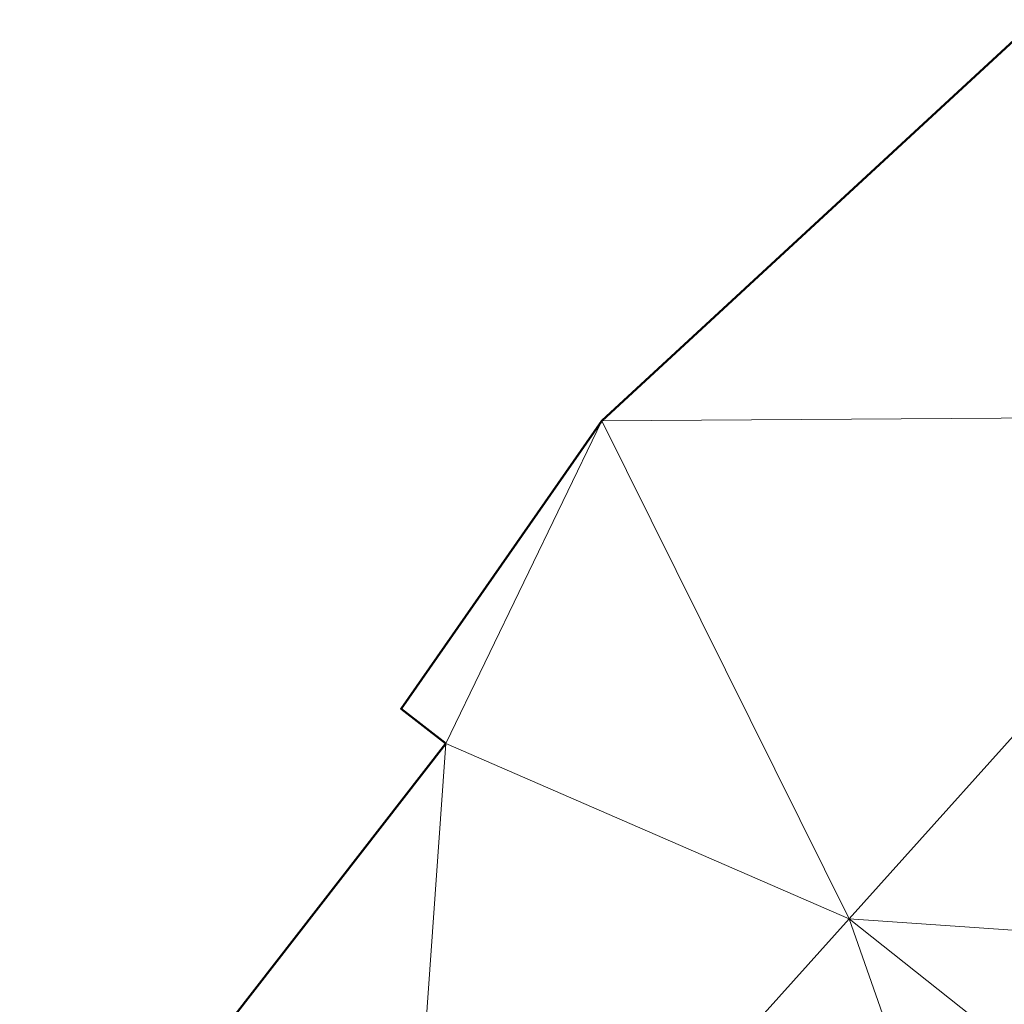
# Model space of a CAD drawing. Header units: metres. Extents: x 3490451 to 6981510, y 5754235 to 11509207.
# Tile 9 of 77: x 3490539 to 3490548, y 5754386 to 5754395. Entities that reach past the tile are written whole.
import ezdxf

# ---------------------------------------------------------------- set-up
doc = ezdxf.new("R2010")
doc.units = ezdxf.units.M
doc.layers.add('Kartierung-05$0$$VERB', color=7, linetype='Continuous', lineweight=18, true_color=0x82563a)

msp = doc.modelspace()

# ---------------------------------------------------------------- linework, layer by layer
at = {"layer": 'Kartierung-05$0$$VERB', "color": 1, "lineweight": 50, "ltscale": 0.02}
msp.add_lwpolyline([(3490548.355, 5754394.901), (3490544.515, 5754391.357), (3490542.7402, 5754388.8128), (3490543.135, 5754388.506), (3490539.369, 5754383.659)], dxfattribs=at)
at = {"layer": 'Kartierung-05$0$$VERB'}
for points in [[(3490550.691, 5754391.398, 164.996), (3490544.515, 5754391.357, 166.762), (3490548.355, 5754394.901, 166.625)], [(3490543.135, 5754388.506, 167.317), (3490542.7402, 5754388.8128, 167.8867), (3490544.515, 5754391.357, 166.762)], [(3490546.702, 5754386.9575, 165.5455), (3490543.135, 5754388.506, 167.317), (3490544.515, 5754391.357, 166.762)], [(3490546.702, 5754386.9575, 165.5455), (3490550.691, 5754391.398, 164.996), (3490544.515, 5754391.357, 166.762)], [(3490546.702, 5754386.9575, 165.5455), (3490552.915, 5754386.528, 164.809), (3490550.691, 5754391.398, 164.996)], [(3490543.135, 5754388.506, 167.317), (3490539.369, 5754383.659, 166.478), (3490542.713, 5754382.517, 166.095)], [(3490546.702, 5754386.9575, 165.5455), (3490543.135, 5754388.506, 167.317), (3490542.713, 5754382.517, 166.095)], [(3490546.702, 5754386.9575, 165.5455), (3490542.713, 5754382.517, 166.095), (3490547.94, 5754383.432, 165.473)], [(3490550.7225, 5754383.769, 165.171), (3490546.702, 5754386.9575, 165.5455), (3490552.915, 5754386.528, 164.809)], [(3490550.7225, 5754383.769, 165.171), (3490546.702, 5754386.9575, 165.5455), (3490547.94, 5754383.432, 165.473)]]:
    msp.add_3dface(points, dxfattribs=at)

doc.saveas('drawing.dxf')
